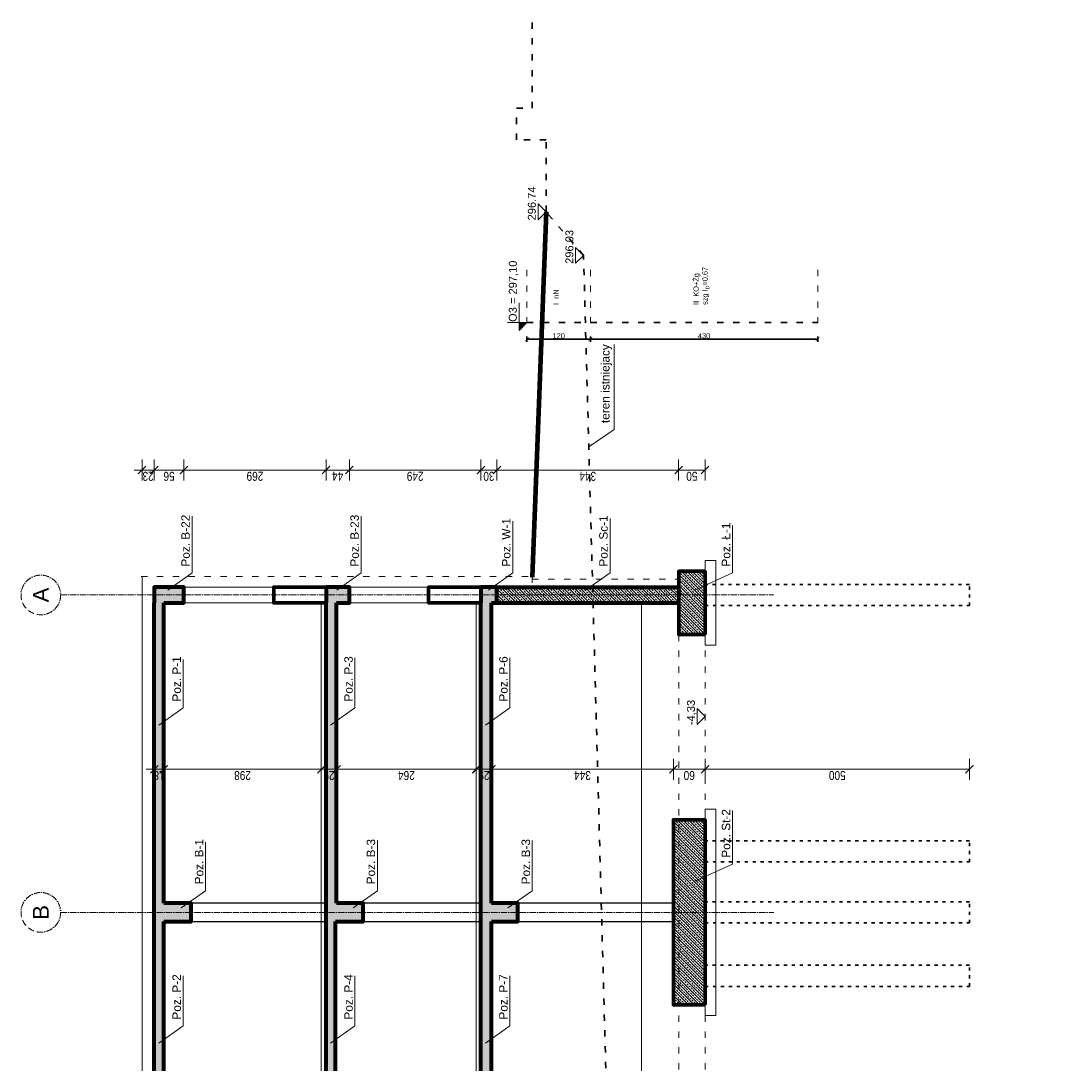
# Model space of a CAD drawing. Header units: inches. Extents: x 201967 to 338763, y -32705 to 30884.
# Tile 226 of 236: x 325656 to 327642, y 15314 to 17286. Entities that reach past the tile are written whole.
import ezdxf
from ezdxf.enums import TextEntityAlignment as Align

# ---------------------------------------------------------------- set-up
doc = ezdxf.new("R2010")
doc.units = ezdxf.units.IN
doc.header["$MEASUREMENT"] = 0
doc.linetypes.add('ACAD_ISO03W100', pattern=[30, 12, -18])
doc.linetypes.add('ACAD_ISO10W100', pattern=[18, 12, -3, 0, -3])
for name, color, linetype, lineweight in [('00 b ŚCIANY nowe-zamurowania', 242, 'Continuous', 70), ('00_mury grubo', 7, 'Continuous', 30), ('01 a KONSTRUKCJA żelbet', 94, 'Continuous', 80), ('01 c KONSTRUKCJA ławy', 45, 'Continuous', 70), ('01h KONSTRUKCJA pozycje', 253, 'Continuous', 13), ('01h3 KONSTRUKCJA pozycje słupy', 252, 'Continuous', 13), ('11 OSIE ściany', 2, 'ACAD_ISO10W100', 5), ('12 PRZERYWANE 1', 73, 'ACAD_ISO03W100', 9), ('20 KRESKOWANIE ścian', 63, 'Continuous', 5), ('30 WIDOK 1 005', 5, 'Continuous', 5), ('33 WIDOK 4 025', 151, 'Continuous', 25), ('34 WIDOK 5 030', 13, 'Continuous', 30), ('50 OPIS 1', 130, 'Continuous', 9), ('90 WYMIAR', 155, 'Continuous', 9), ('91 PRZEKROJE', 7, 'Continuous', 35), ('pale', 1, 'Continuous', 30)]:
    doc.layers.add(name, color=color, linetype=linetype, lineweight=lineweight)
doc.styles.add('100 arial', font='arial.ttf', dxfattribs={"width": 0.8, "height": 17})
doc.styles.add('50 technic ok', font='arial.ttf', dxfattribs={"width": 0.8, "height": 10})
doc.styles.add('arialcce', font='arial.ttf')
doc.styles.add('OPIS', font='arial.ttf')
doc.styles.add('RomanS', font='romans.shx')
doc.styles.add('WYMIAR-50 (15pkt) arial', font='arial.ttf', dxfattribs={"height": 15})
doc.dimstyles.new('100', dxfattribs={"dimscale": 10, "dimtxt": 17, "dimasz": 1.5, "dimexe": 2, "dimexo": 2, "dimgap": 0.3, "dimtad": 1, "dimdec": 1, "dimrnd": 0.5, "dimdsep": 46, "dimtxsty": '100 arial', "dimblk": 'ARCHTICK', "dimcen": 10, "dimclrd": 256, "dimclre": 256, "dimclrt": 256, "dimadec": 0, "dimazin": 0, "dimtfac": 1, "dimtdec": 1, "dimtix": 1, "dimtmove": 1, "dimatfit": 3, "dimfxl": 2, "dimfxlon": 1, "dimtolj": 1, "dimarcsym": 0})
doc.dimstyles.new('50 ok', dxfattribs={"dimscale": 5, "dimtxt": 10, "dimasz": 1.5, "dimexe": 1, "dimexo": 1, "dimgap": 0.2, "dimtad": 1, "dimdec": 1, "dimrnd": 1, "dimdsep": 46, "dimtxsty": '50 technic ok', "dimblk": 'ARCHTICK', "dimcen": 5, "dimadec": 1, "dimazin": 0, "dimtfac": 1, "dimtdec": 1, "dimtix": 1, "dimtmove": 2, "dimatfit": 3, "dimfxl": 1, "dimfxlon": 1, "dimtolj": 1, "dimarcsym": 0})
doc.dimstyles.new('DIM100txt12', dxfattribs={"dimtxt": 12, "dimasz": 1.05, "dimexe": 0, "dimexo": 8, "dimgap": 4, "dimtad": 1, "dimdec": 7, "dimrnd": 0.5, "dimdsep": 46, "dimtxsty": 'RomanS', "dimblk1": 'DIM', "dimblk2": 'DIM', "dimsah": 1, "dimcen": 0.09, "dimse1": 1, "dimse2": 1, "dimclrt": 256, "dimadec": 1, "dimazin": 0, "dimtfac": 1, "dimtdec": 7, "dimtix": 1, "dimtofl": 0, "dimtmove": 2, "dimatfit": 3, "dimfxl": 1, "dimtolj": 1, "dimtzin": 0, "dimarcsym": 0})
pattern_1 = [(45, (-30417.0745, -31663.627), (-5.3033009, 5.3033009), []), (45, (-30411.771, -31663.627), (-5.3033009, 5.3033009), [3.75, -1.875])]

# ---------------------------------------------------------------- blocks, each defined once
blk = doc.blocks.new('_ARCHTICK')
at = {"color": 0, "linetype": 'ByBlock', "const_width": 0.15}
blk.add_lwpolyline([(-0.5, -0.5), (0.5, 0.5)], dxfattribs=at)
blk = doc.blocks.new('*D2139')
at = {"layer": '90 WYMIAR', "lineweight": -2, "transparency": 16777216}
for p, q in [((-318.8, -20), (-349.5, -20)), ((-329.5, -363.9), (-329.5, -20)), ((-349.5, -363.9), (-309.5, -363.9))]:
    blk.add_line(p, q, dxfattribs=at)
at = {"layer": 'Defpoints', "color": 0, "transparency": 16777216}
for p in [(-329.5, -20), (-298.8, -20), (-1182.5, -363.9)]:
    blk.add_point(p, dxfattribs=at)
at = {"layer": '90 WYMIAR', "lineweight": -2, "transparency": 16777216, "xscale": 15, "yscale": 15, "zscale": 15}
for p, rotation in [((-329.5, -20), 90), ((-329.5, -363.9), 270)]:
    blk.add_blockref('_ARCHTICK', p, dxfattribs=dict(at, rotation=rotation))
at = {"layer": '90 WYMIAR', "transparency": 16777216, "insert": (-341.2, -192), "char_height": 17, "attachment_point": 5, "rotation": 90, "style": '100 arial'}
blk.add_mtext('\\A1;344', dxfattribs=at)
blk = doc.blocks.new('*D2089')
at = {"layer": '90 WYMIAR', "lineweight": -2, "transparency": 16777216}
for p, q in [((-349.5, 9), (-309.5, 9)), ((-329.5, -20), (-329.5, 9)), ((-318.8, -20), (-349.5, -20))]:
    blk.add_line(p, q, dxfattribs=at)
at = {"layer": 'Defpoints', "color": 0, "transparency": 16777216}
for p in [(-582.5, 9, 0), (-329.5, 9), (-298.8, -20)]:
    blk.add_point(p, dxfattribs=at)
at = {"layer": '90 WYMIAR', "lineweight": -2, "transparency": 16777216, "xscale": 15, "yscale": 15, "zscale": 15}
for p, rotation in [((-329.5, 9), 90), ((-329.5, -20), 270)]:
    blk.add_blockref('_ARCHTICK', p, dxfattribs=dict(at, rotation=rotation))
at = {"layer": '90 WYMIAR', "transparency": 16777216, "insert": (-341.2, -5.5), "char_height": 17, "attachment_point": 5, "rotation": 90, "style": '100 arial'}
blk.add_mtext('\\A1;29', dxfattribs=at)
blk = doc.blocks.new('*D2090')
at = {"layer": '90 WYMIAR', "lineweight": -2, "transparency": 16777216}
for p, q in [((-318.7, 273), (-349.5, 273)), ((-329.5, 9), (-329.5, 273)), ((-349.5, 9), (-309.5, 9))]:
    blk.add_line(p, q, dxfattribs=at)
at = {"layer": 'Defpoints', "color": 0, "transparency": 16777216}
for p in [(-329.5, 273), (-298.8, 273, 0), (-582.5, 9, 0)]:
    blk.add_point(p, dxfattribs=at)
at = {"layer": '90 WYMIAR', "lineweight": -2, "transparency": 16777216, "xscale": 15, "yscale": 15, "zscale": 15}
for p, rotation in [((-329.5, 273), 90), ((-329.5, 9), 270)]:
    blk.add_blockref('_ARCHTICK', p, dxfattribs=dict(at, rotation=rotation))
at = {"layer": '90 WYMIAR', "transparency": 16777216, "insert": (-341.2, 141), "char_height": 17, "attachment_point": 5, "rotation": 90, "style": '100 arial'}
blk.add_mtext('\\A1;264', dxfattribs=at)
blk = doc.blocks.new('*D2140')
at = {"layer": '90 WYMIAR', "lineweight": -2, "transparency": 16777216}
for p, q in [((-309.5, 302), (-349.5, 302)), ((-329.5, 273), (-329.5, 302)), ((-318.7, 273), (-349.5, 273))]:
    blk.add_line(p, q, dxfattribs=at)
at = {"layer": 'Defpoints', "color": 0, "transparency": 16777216}
for p in [(-329.5, 302), (-15, 302, 0), (-298.8, 273, 0)]:
    blk.add_point(p, dxfattribs=at)
at = {"layer": '90 WYMIAR', "lineweight": -2, "transparency": 16777216, "xscale": 15, "yscale": 15, "zscale": 15}
for p, rotation in [((-329.5, 302), 90), ((-329.5, 273), 270)]:
    blk.add_blockref('_ARCHTICK', p, dxfattribs=dict(at, rotation=rotation))
at = {"layer": '90 WYMIAR', "transparency": 16777216, "insert": (-341.2, 287.5), "char_height": 17, "attachment_point": 5, "rotation": 90, "style": '100 arial'}
blk.add_mtext('\\A1;29', dxfattribs=at)
blk = doc.blocks.new('*D2141')
at = {"layer": '90 WYMIAR', "lineweight": -2, "transparency": 16777216}
for p, q in [((-309.5, 600), (-349.5, 600)), ((-329.5, 302), (-329.5, 600)), ((-309.5, 302), (-349.5, 302))]:
    blk.add_line(p, q, dxfattribs=at)
at = {"layer": 'Defpoints', "color": 0, "transparency": 16777216}
for p in [(-329.5, 600), (-15, 600), (-15, 302, 0)]:
    blk.add_point(p, dxfattribs=at)
at = {"layer": '90 WYMIAR', "lineweight": -2, "transparency": 16777216, "xscale": 15, "yscale": 15, "zscale": 15}
for p, rotation in [((-329.5, 600), 90), ((-329.5, 302), 270)]:
    blk.add_blockref('_ARCHTICK', p, dxfattribs=dict(at, rotation=rotation))
at = {"layer": '90 WYMIAR', "transparency": 16777216, "insert": (-341.2, 451), "char_height": 17, "attachment_point": 5, "rotation": 90, "style": '100 arial'}
blk.add_mtext('\\A1;298', dxfattribs=at)
blk = doc.blocks.new('*D2142')
at = {"layer": '90 WYMIAR', "lineweight": -2, "transparency": 16777216}
for p, q in [((-309.5, 618), (-349.5, 618)), ((-329.5, 618), (-329.5, 633)), ((-329.5, 600), (-329.5, 618)), ((-309.5, 600), (-349.5, 600)), ((-329.5, 600), (-329.5, 585))]:
    blk.add_line(p, q, dxfattribs=at)
at = {"layer": 'Defpoints', "color": 0, "transparency": 16777216}
for p in [(-329.5, 618), (-15, 618), (-15, 600)]:
    blk.add_point(p, dxfattribs=at)
at = {"layer": '90 WYMIAR', "lineweight": -2, "transparency": 16777216, "xscale": 15, "yscale": 15, "zscale": 15}
for p, rotation in [((-329.5, 618), 270), ((-329.5, 600), 90)]:
    blk.add_blockref('_ARCHTICK', p, dxfattribs=dict(at, rotation=rotation))
at = {"layer": '90 WYMIAR', "transparency": 16777216, "insert": (-341.2, 609), "char_height": 17, "attachment_point": 5, "rotation": 90, "style": '100 arial'}
blk.add_mtext('\\A1;18', dxfattribs=at)
blk = doc.blocks.new('*U1124')
blk.add_lwpolyline([(-15, 15), (0, 0), (15, 15), (-15, 15)])
at = {"style": 'WYMIAR-50 (15pkt) arial', "flags": 8}
blk.add_attdef('DETAIL#', text='', height=15, dxfattribs=at).set_placement((-16.1, 14.8), align=Align.BOTTOM_LEFT)
blk = doc.blocks.new('*D2112')
at = {"layer": '90 WYMIAR', "lineweight": -2, "transparency": 16777216}
for p, q in [((-349.5, -363.9), (-309.5, -363.9)), ((-329.5, -363.9), (-329.5, -423.9)), ((-349.5, -423.9), (-309.5, -423.9))]:
    blk.add_line(p, q, dxfattribs=at)
at = {"layer": 'Defpoints', "color": 0, "transparency": 16777216}
for p in [(-425, -363.9), (-425, -423.9), (-329.5, -423.9)]:
    blk.add_point(p, dxfattribs=at)
at = {"layer": '90 WYMIAR', "lineweight": -2, "transparency": 16777216, "xscale": 15, "yscale": 15, "zscale": 15}
for p, rotation in [((-329.5, -363.9), 90), ((-329.5, -423.9), 270)]:
    blk.add_blockref('_ARCHTICK', p, dxfattribs=dict(at, rotation=rotation))
at = {"layer": '90 WYMIAR', "transparency": 16777216, "insert": (-341.2, -393.9), "char_height": 17, "attachment_point": 5, "rotation": 90, "style": '100 arial'}
blk.add_mtext('\\A1;60', dxfattribs=at)
blk = doc.blocks.new('DIM')
for p, q in [((0, -13), (0, 13)), ((8, 0), (-8, 0))]:
    blk.add_line(p, q)
at = {"const_width": 1.71}
blk.add_lwpolyline([(5.71, 5.71), (-5.71, -5.71)], dxfattribs=at)
blk = doc.blocks.new('*U1172')
at = {"ltscale": 0.5}
blk.add_hatch(color=256, dxfattribs=at).paths.add_polyline_path([(0, 15), (-15, 15), (0, 0)])
for p, q in [((0, 36.7), (0, 0)), ((-15, 15), (37.5, 15)), ((-15, 15), (0, 0))]:
    blk.add_line(p, q)
at = {"style": 'WYMIAR-50 (15pkt) arial', "flags": 8}
blk.add_attdef('DETAIL#', text='', height=15, dxfattribs=at).set_placement((-16.1, 14.8), align=Align.BOTTOM_LEFT)
blk = doc.blocks.new('*D1176')
at = {"layer": '90 WYMIAR', "color": 0, "lineweight": -2, "ltscale": 3, "transparency": 16777216}
for p, q in [((-26.3, 0, 0), (-36.3, 0, 0)), ((-31.3, 0, 0), (-31.3, -120, 0)), ((-26.3, -120, 0), (-36.3, -120, 0))]:
    blk.add_line(p, q, dxfattribs=at)
at = {"layer": 'Defpoints', "color": 0, "ltscale": 3, "transparency": 16777216}
for p in [(0, 0), (-31.3, -120, 0), (0, -120)]:
    blk.add_point(p, dxfattribs=at)
at = {"layer": '90 WYMIAR', "color": 0, "lineweight": -2, "ltscale": 3, "transparency": 16777216, "xscale": 7.5, "yscale": 7.5, "zscale": 7.5}
for p, rotation in [((-31.3, 0, 0), 90), ((-31.3, -120, 0), 270)]:
    blk.add_blockref('_ARCHTICK', p, dxfattribs=dict(at, rotation=rotation))
at = {"layer": '90 WYMIAR', "color": 0, "ltscale": 3, "transparency": 16777216, "insert": (-25.1, -60, 0), "char_height": 10, "attachment_point": 5, "rotation": 270, "style": '50 technic ok'}
blk.add_mtext('\\A1;120', dxfattribs=at)
blk = doc.blocks.new('*D1177')
at = {"layer": '90 WYMIAR', "color": 0, "lineweight": -2, "ltscale": 3, "transparency": 16777216}
for p, q in [((-26.3, -120, 0), (-36.3, -120, 0)), ((-31.3, -120, 0), (-31.3, -550, 0)), ((-26.3, -550, 0), (-36.3, -550, 0))]:
    blk.add_line(p, q, dxfattribs=at)
at = {"layer": 'Defpoints', "color": 0, "ltscale": 3, "transparency": 16777216}
for p in [(0, -120), (-31.3, -550, 0), (0, -550, 0)]:
    blk.add_point(p, dxfattribs=at)
at = {"layer": '90 WYMIAR', "color": 0, "lineweight": -2, "ltscale": 3, "transparency": 16777216, "xscale": 7.5, "yscale": 7.5, "zscale": 7.5}
for p, rotation in [((-31.3, -120, 0), 90), ((-31.3, -550, 0), 270)]:
    blk.add_blockref('_ARCHTICK', p, dxfattribs=dict(at, rotation=rotation))
at = {"layer": '90 WYMIAR', "color": 0, "ltscale": 3, "transparency": 16777216, "insert": (-25.1, -335, 0), "char_height": 10, "attachment_point": 5, "rotation": 270, "style": '50 technic ok'}
blk.add_mtext('\\A1;430', dxfattribs=at)
blk = doc.blocks.new('*D2115')
at = {"layer": '90 WYMIAR', "lineweight": -2, "transparency": 16777216}
for p, q in [((-349.5, -423.9), (-309.5, -423.9)), ((-329.5, -423.9), (-329.5, -923.9)), ((-349.5, -923.9), (-309.5, -923.9))]:
    blk.add_line(p, q, dxfattribs=at)
at = {"layer": 'Defpoints', "color": 0, "transparency": 16777216}
for p in [(-425, -423.9), (-464.7, -923.9), (-329.5, -923.9)]:
    blk.add_point(p, dxfattribs=at)
at = {"layer": '90 WYMIAR', "lineweight": -2, "transparency": 16777216, "xscale": 15, "yscale": 15, "zscale": 15}
for p, rotation in [((-329.5, -423.9), 90), ((-329.5, -923.9), 270)]:
    blk.add_blockref('_ARCHTICK', p, dxfattribs=dict(at, rotation=rotation))
at = {"layer": '90 WYMIAR', "transparency": 16777216, "insert": (-341.2, -673.9), "char_height": 17, "attachment_point": 5, "rotation": 90, "style": '100 arial'}
blk.add_mtext('\\A1;500', dxfattribs=at)
blk = doc.blocks.new('*D2131')
at = {"layer": '90 WYMIAR', "lineweight": -2, "transparency": 16777216}
for p, q in [((216.2, -373.9), (256.2, -373.9)), ((236.2, -423.9), (236.2, -373.9)), ((216.2, -423.9), (256.2, -423.9))]:
    blk.add_line(p, q, dxfattribs=at)
at = {"layer": 'Defpoints', "color": 0, "transparency": 16777216}
for p in [(45, -373.9), (236.2, -373.9), (45, -423.9)]:
    blk.add_point(p, dxfattribs=at)
at = {"layer": '90 WYMIAR', "lineweight": -2, "transparency": 16777216, "xscale": 15, "yscale": 15, "zscale": 15}
for p, rotation in [((236.2, -373.9), 90), ((236.2, -423.9), 270)]:
    blk.add_blockref('_ARCHTICK', p, dxfattribs=dict(at, rotation=rotation))
at = {"layer": '90 WYMIAR', "transparency": 16777216, "insert": (224.5, -398.9), "char_height": 17, "attachment_point": 5, "rotation": 90, "style": '100 arial'}
blk.add_mtext('\\A1;50', dxfattribs=at)
blk = doc.blocks.new('*D2132')
at = {"layer": '90 WYMIAR', "lineweight": -2, "transparency": 16777216}
for p, q in [((216.2, -30), (256.2, -30)), ((236.2, -373.9), (236.2, -30)), ((216.2, -373.9), (256.2, -373.9))]:
    blk.add_line(p, q, dxfattribs=at)
at = {"layer": 'Defpoints', "color": 0, "transparency": 16777216}
for p in [(0, -30), (236.2, -30), (45, -373.9)]:
    blk.add_point(p, dxfattribs=at)
at = {"layer": '90 WYMIAR', "lineweight": -2, "transparency": 16777216, "xscale": 15, "yscale": 15, "zscale": 15}
for p, rotation in [((236.2, -30), 90), ((236.2, -373.9), 270)]:
    blk.add_blockref('_ARCHTICK', p, dxfattribs=dict(at, rotation=rotation))
at = {"layer": '90 WYMIAR', "transparency": 16777216, "insert": (224.5, -202), "char_height": 17, "attachment_point": 5, "rotation": 90, "style": '100 arial'}
blk.add_mtext('\\A1;344', dxfattribs=at)
blk = doc.blocks.new('*D2133')
at = {"layer": '90 WYMIAR', "lineweight": -2, "transparency": 16777216}
for p, q in [((216.2, 0), (256.2, 0)), ((236.2, -30), (236.2, 0)), ((216.2, -30), (256.2, -30))]:
    blk.add_line(p, q, dxfattribs=at)
at = {"layer": 'Defpoints', "color": 0, "transparency": 16777216}
for p in [(0, 0), (236.2, 0), (0, -30)]:
    blk.add_point(p, dxfattribs=at)
at = {"layer": '90 WYMIAR', "lineweight": -2, "transparency": 16777216, "xscale": 15, "yscale": 15, "zscale": 15}
for p, rotation in [((236.2, 0), 90), ((236.2, -30), 270)]:
    blk.add_blockref('_ARCHTICK', p, dxfattribs=dict(at, rotation=rotation))
at = {"layer": '90 WYMIAR', "transparency": 16777216, "insert": (224.5, -15), "char_height": 17, "attachment_point": 5, "rotation": 90, "style": '100 arial'}
blk.add_mtext('\\A1;30', dxfattribs=at)
blk = doc.blocks.new('*D2134')
at = {"layer": '90 WYMIAR', "lineweight": -2, "transparency": 16777216}
for p, q in [((216.2, 249), (256.2, 249)), ((236.2, 0), (236.2, 249)), ((216.2, 0), (256.2, 0))]:
    blk.add_line(p, q, dxfattribs=at)
at = {"layer": 'Defpoints', "color": 0, "transparency": 16777216}
for p in [(0, 249), (236.2, 249), (0, 0)]:
    blk.add_point(p, dxfattribs=at)
at = {"layer": '90 WYMIAR', "lineweight": -2, "transparency": 16777216, "xscale": 15, "yscale": 15, "zscale": 15}
for p, rotation in [((236.2, 249), 90), ((236.2, 0), 270)]:
    blk.add_blockref('_ARCHTICK', p, dxfattribs=dict(at, rotation=rotation))
at = {"layer": '90 WYMIAR', "transparency": 16777216, "insert": (224.5, 124.5), "char_height": 17, "attachment_point": 5, "rotation": 90, "style": '100 arial'}
blk.add_mtext('\\A1;249', dxfattribs=at)
blk = doc.blocks.new('*D2135')
at = {"layer": '90 WYMIAR', "lineweight": -2, "transparency": 16777216}
for p, q in [((216.2, 293), (256.2, 293)), ((236.2, 249), (236.2, 293)), ((216.2, 249), (256.2, 249))]:
    blk.add_line(p, q, dxfattribs=at)
at = {"layer": 'Defpoints', "color": 0, "transparency": 16777216}
for p in [(0, 293, 0), (236.2, 293), (0, 249)]:
    blk.add_point(p, dxfattribs=at)
at = {"layer": '90 WYMIAR', "lineweight": -2, "transparency": 16777216, "xscale": 15, "yscale": 15, "zscale": 15}
for p, rotation in [((236.2, 293), 90), ((236.2, 249), 270)]:
    blk.add_blockref('_ARCHTICK', p, dxfattribs=dict(at, rotation=rotation))
at = {"layer": '90 WYMIAR', "transparency": 16777216, "insert": (224.7, 271), "char_height": 17, "attachment_point": 5, "rotation": 90, "style": '100 arial'}
blk.add_mtext('\\A1;44', dxfattribs=at)
blk = doc.blocks.new('*D2136')
at = {"layer": '90 WYMIAR', "lineweight": -2, "transparency": 16777216}
for p, q in [((216.2, 562), (256.2, 562)), ((236.2, 293), (236.2, 562)), ((216.2, 293), (256.2, 293))]:
    blk.add_line(p, q, dxfattribs=at)
at = {"layer": 'Defpoints', "color": 0, "transparency": 16777216}
for p in [(0, 562), (236.2, 562), (0, 293, 0)]:
    blk.add_point(p, dxfattribs=at)
at = {"layer": '90 WYMIAR', "lineweight": -2, "transparency": 16777216, "xscale": 15, "yscale": 15, "zscale": 15}
for p, rotation in [((236.2, 562), 90), ((236.2, 293), 270)]:
    blk.add_blockref('_ARCHTICK', p, dxfattribs=dict(at, rotation=rotation))
at = {"layer": '90 WYMIAR', "transparency": 16777216, "insert": (224.5, 427.5), "char_height": 17, "attachment_point": 5, "rotation": 90, "style": '100 arial'}
blk.add_mtext('\\A1;269', dxfattribs=at)
blk = doc.blocks.new('*D2137')
at = {"layer": '90 WYMIAR', "lineweight": -2, "transparency": 16777216}
for p, q in [((216.2, 618), (256.2, 618)), ((236.2, 562), (236.2, 618)), ((216.2, 562), (256.2, 562))]:
    blk.add_line(p, q, dxfattribs=at)
at = {"layer": 'Defpoints', "color": 0, "transparency": 16777216}
for p in [(15, 618), (236.2, 618), (0, 562)]:
    blk.add_point(p, dxfattribs=at)
at = {"layer": '90 WYMIAR', "lineweight": -2, "transparency": 16777216, "xscale": 15, "yscale": 15, "zscale": 15}
for p, rotation in [((236.2, 618), 90), ((236.2, 562), 270)]:
    blk.add_blockref('_ARCHTICK', p, dxfattribs=dict(at, rotation=rotation))
at = {"layer": '90 WYMIAR', "transparency": 16777216, "insert": (224.5, 590), "char_height": 17, "attachment_point": 5, "rotation": 90, "style": '100 arial'}
blk.add_mtext('\\A1;56', dxfattribs=at)
blk = doc.blocks.new('*D2138')
at = {"layer": '90 WYMIAR', "lineweight": -2, "transparency": 16777216}
for p, q in [((236.2, 641), (236.2, 656)), ((216.2, 641), (256.2, 641)), ((236.2, 618), (236.2, 641)), ((216.2, 618), (256.2, 618)), ((236.2, 618), (236.2, 603))]:
    blk.add_line(p, q, dxfattribs=at)
at = {"layer": 'Defpoints', "color": 0, "transparency": 16777216}
for p in [(35, 641), (236.2, 641), (15, 618)]:
    blk.add_point(p, dxfattribs=at)
at = {"layer": '90 WYMIAR', "lineweight": -2, "transparency": 16777216, "xscale": 15, "yscale": 15, "zscale": 15}
for p, rotation in [((236.2, 641), 270), ((236.2, 618), 90)]:
    blk.add_blockref('_ARCHTICK', p, dxfattribs=dict(at, rotation=rotation))
at = {"layer": '90 WYMIAR', "transparency": 16777216, "insert": (224.5, 629.5), "char_height": 17, "attachment_point": 5, "rotation": 90, "style": '100 arial'}
blk.add_mtext('\\A1;23', dxfattribs=at)
blk = doc.blocks.new('O3 Jagielońska NS')
at = {"layer": '30 WIDOK 1 005', "linetype": 'ACAD_ISO03W100', "transparency": 33554687}
for p, q in [((100, 0), (0, 0)), ((100, -120), (0, -120)), ((100, -550), (0, -550))]:
    blk.add_line(p, q, dxfattribs=at)
at = {"layer": '34 WIDOK 5 030', "linetype": 'ACAD_ISO03W100', "transparency": 33554687}
blk.add_line((0, 0), (0, -550), dxfattribs=at)
at = {"layer": '50 OPIS 1', "transparency": 33554687}
ref = blk.add_blockref('*U1172', (0, 0), dxfattribs=at)
ref.add_attrib('DETAIL#', '   O3 = 297,10', dxfattribs={"layer": '0', "height": 15, "style": 'WYMIAR-50 (15pkt) arial'}).set_placement((-16.14, 14.82), align=Align.BOTTOM_LEFT)
at = {"layer": '01h KONSTRUKCJA pozycje', "transparency": 33554687, "char_height": 10, "attachment_point": 4, "style": 'OPIS'}
for s, insert in [('\\A1;I  nN', (33.43, -55, 0)), ('\\A1;II  KO+Żg\\Pszg I{\\H0.7x;\\S^ D;}=0,67', (33.43, -330, 0))]:
    blk.add_mtext(s, dxfattribs=dict(at, insert=insert))
at = {"layer": '90 WYMIAR', "ltscale": 3, "transparency": 33554687}
for base, p1, p2, picture, middle in [((-31.25, -120, 0), (0, 0), (0, -120), '*D1176', (-25.15, -60, 0)), ((-31.25, -550, 0), (0, -120), (0, -550, 0), '*D1177', (-25.14, -335, 0))]:
    dim = blk.add_linear_dim(base=base, p1=p1, p2=p2, angle=90, dimstyle='50 ok', dxfattribs=at)
    dim.commit()
    dim.dimension.update_dxf_attribs({"geometry": picture, "text_midpoint": middle})
blk = doc.blocks.new('1 przekrój A Jagielońska')
at = {"layer": '20 KRESKOWANIE ścian'}
h = blk.add_hatch(dxfattribs=at)
h.set_pattern_fill('ANSI33', color=256, scale=30, angle=-90)
h.set_pattern_definition(pattern_1)
h.paths.add_polyline_path([(-1182.5, 600), (-617.5, 600), (-617.5, 548), (-582.5, 548), (-582.5, 600), (-15, 600), (-15, 562), (15, 562), (15, 618), (-15, 618), (-1815, 618), (-1815, 562), (-1785, 562), (-1785, 600), (-1217.5, 600), (-1217.5, 548), (-1182.5, 548)])
h = blk.add_hatch(dxfattribs=at)
h.set_pattern_fill('ANSI33', color=256, scale=30, angle=-90)
h.set_pattern_definition(pattern_1)
h.paths.add_polyline_path([(-1182.5, 275), (-617.5, 275), (-617.5, 223), (-582.5, 223), (-582.5, 273), (-15, 273), (-15, 249), (15, 249), (15, 293), (-15, 293), (-1815, 293), (-2625, 293), (-2655, 293), (-2655, 263), (-2625, 263), (-2625, 275), (-1815, 275), (-1815, 243), (-1785, 243), (-1785, 273), (-1217.5, 273), (-1217.5, 223), (-1182.5, 223)])
h = blk.add_hatch(dxfattribs=at)
h.set_pattern_fill('ANSI33', color=256, scale=30, angle=-90)
h.set_pattern_definition(pattern_1)
h.paths.add_polyline_path([(15, 0), (-15, 0), (-2625, 0), (-2655, 0), (-2655, -30), (-2625, -30), (-2625, -20), (-1815, -20), (-1815, -50), (-1785, -50), (-1785, -20), (-1217.5, -20), (-1217.5, -70), (-1182.5, -70), (-1182.5, -20), (-617.5, -20), (-617.5, -70), (-582.5, -70), (-582.5, -20), (-15, -20), (-15, -30), (15, -30)])
h = blk.add_hatch(dxfattribs=at)
h.set_pattern_fill('ANSI33', color=256, scale=30, angle=-90)
h.set_pattern_definition(pattern_1)
h.paths.add_polyline_path([(15, -30), (-15, -30), (-15, -373.92), (15, -373.92)])
h = blk.add_hatch(dxfattribs=at)
h.set_pattern_fill('ANSI33', color=256, scale=30, angle=-90)
h.set_pattern_definition(pattern_1)
h.paths.add_polyline_path([(-425, -363.92), (-775, -363.92), (-775, -423.92), (-425, -423.92)])
h = blk.add_hatch(dxfattribs=at)
h.set_pattern_fill('ANSI33', color=256, scale=30, angle=-90)
h.set_pattern_definition(pattern_1)
h.paths.add_polyline_path([(45, -423.92), (45, -373.92), (-75, -373.92), (-75, -423.92)])
at = {"layer": '00 b ŚCIANY nowe-zamurowania', "elevation": 0}
blk.add_lwpolyline([(-15, 293), (15, 293), (15, 392), (-15, 392)], close=True, dxfattribs=at)
at = {"layer": '00 b ŚCIANY nowe-zamurowania'}
blk.add_lwpolyline([(-15, 0), (15, 0), (15, 99), (-15, 99)], close=True, dxfattribs=at)
at = {"layer": '00_mury grubo', "lineweight": 100}
blk.add_line((724.35, -123), (33.74, -97), dxfattribs=at)
at = {"layer": '01 a KONSTRUKCJA żelbet'}
for p, q in [((-1815, 618), (-15, 618)), ((-1182.5, 600), (-617.5, 600)), ((-582.5, 600), (-15, 600)), ((-1815, 293, 0), (-15, 293, 0)), ((-1182.5, 275, 0), (-617.5, 275, 0)), ((-582.5, 273, 0), (-15, 273, 0)), ((-2625, 0), (-15, 0)), ((-1182.5, -20), (-617.5, -20)), ((-582.5, -20), (-15, -20)), ((-15, -30), (-15, -373.92)), ((15, -30), (15, -373.92))]:
    blk.add_line(p, q, dxfattribs=at)
for points in [[(-15, 600), (-15, 562), (15, 562), (15, 618), (-15, 618)], [(-617.5, 600), (-617.5, 548), (-582.5, 548), (-582.5, 600)], [(-15, -20), (-15, -30), (15, -30), (15, 0), (-15, 0)], [(-617.5, -20), (-617.5, -70), (-582.5, -70), (-582.5, -20)]]:
    blk.add_lwpolyline(points, dxfattribs=at)
at = {"layer": '01 a KONSTRUKCJA żelbet', "elevation": 0}
for points in [[(-15, 273), (-15, 249), (15, 249), (15, 293), (-15, 293)], [(-617.5, 275), (-617.5, 223), (-582.5, 223), (-582.5, 273)]]:
    blk.add_lwpolyline(points, dxfattribs=at)
at = {"layer": '01 c KONSTRUKCJA ławy'}
for points in [[(-775, -423.92), (-425, -423.92), (-425, -363.92), (-775, -363.92)], [(-75, -423.92), (45, -423.92), (45, -373.92), (-75, -373.92)]]:
    blk.add_lwpolyline(points, close=True, dxfattribs=at)
at = {"layer": '11 OSIE ściany'}
for p, q in [((-600, 795.04), (-600, -553.92)), ((0, 795.04), (0, -553.92))]:
    blk.add_line(p, q, dxfattribs=at)
for centre in [(-600, 832.54), (0, 832.54)]:
    blk.add_circle(centre, 37.5, dxfattribs=at)
at = {"layer": '12 PRZERYWANE 1'}
for p, q in [((-75, -373.92), (-2535, -373.92)), ((-75, -423.92), (-2535, -423.92))]:
    blk.add_line(p, q, dxfattribs=at)
at = {"layer": '30 WIDOK 1 005'}
for p, q in [((-1835, 641), (35, 641)), ((-1785, 302, 0), (-15, 302, 0)), ((-2625, 9), (-15, 9)), ((-2625, -303.92), (-15, -303.92))]:
    blk.add_line(p, q, dxfattribs=at)
at = {"layer": '30 WIDOK 1 005', "linetype": 'ACAD_ISO03W100'}
for p, q in [((35, 643), (35, -95.05)), ((35, -97.05), (15, -97.05)), ((30, -97.05), (30, -373.92))]:
    blk.add_line(p, q, dxfattribs=at)
at = {"layer": '30 WIDOK 1 005', "elevation": 0}
blk.add_lwpolyline([(15, 392), (-15, 392), (-15, 562), (15, 562)], close=True, dxfattribs=at)
at = {"layer": '30 WIDOK 1 005'}
for points in [[(15, 99), (-15, 99), (-15, 249), (15, 249)], [(-795, -443.92), (-405, -443.92), (-405, -423.92), (-795, -423.92)], [(-95, -443.92), (65, -443.92), (65, -423.92), (-95, -423.92)]]:
    blk.add_lwpolyline(points, close=True, dxfattribs=at)
at = {"layer": '33 WIDOK 4 025'}
for points in [[(-617.5, 293), (-582.5, 293), (-582.5, 548), (-617.5, 548)], [(-617.5, -363.92), (-582.5, -363.92), (-582.5, -70), (-617.5, -70)]]:
    blk.add_lwpolyline(points, close=True, dxfattribs=at)
at = {"layer": '33 WIDOK 4 025', "elevation": 0}
blk.add_lwpolyline([(-617.5, 0), (-582.5, 0), (-582.5, 223), (-617.5, 223)], close=True, dxfattribs=at)
at = {"layer": '34 WIDOK 5 030', "linetype": 'ACAD_ISO03W100'}
blk.add_line((920.5, -97), (1085.2, -97), dxfattribs=at)
for points in [[(860.46, -123), (860.46, -67), (920.5, -67), (920.5, -97)], [(-5107.04, -1116), (-3957.25, -287), (-2754.16, -287), (642.16, -194), (724.35, -123), (860.46, -123)]]:
    blk.add_lwpolyline(points, dxfattribs=at)
at = {"layer": 'pale', "linetype": 'ACAD_ISO03W100', "ltscale": 0.5}
for points in [[(-740, -923.92), (-700, -923.92), (-700, -423.92), (-740, -423.92)], [(-620, -923.92), (-580, -923.92), (-580, -423.92), (-620, -423.92)], [(-504.7, -923.92), (-464.7, -923.92), (-464.7, -423.92), (-504.7, -423.92)], [(-20, -923.92), (20, -923.92), (20, -423.92), (-20, -423.92)]]:
    blk.add_lwpolyline(points, close=True, dxfattribs=at)
at = {"layer": '50 OPIS 1'}
ref = blk.add_blockref('*U1124', (724.35, -123), dxfattribs=at)
ref.add_attrib('DETAIL#', '296.74', dxfattribs={"layer": '0', "height": 15, "style": 'WYMIAR-50 (15pkt) arial'}).set_placement((708.22, -108.18), align=Align.BOTTOM_LEFT)
ref = blk.add_blockref('*U1124', (642.16, -194), dxfattribs=at)
ref.add_attrib('DETAIL#', '296.03', dxfattribs={"layer": '0', "height": 15, "style": 'WYMIAR-50 (15pkt) arial'}).set_placement((626.03, -179.18), align=Align.BOTTOM_LEFT)
ref = blk.add_blockref('*U1124', (-229.89, -423.92), dxfattribs=at)
ref.add_attrib('DETAIL#', '-4,33', dxfattribs={"layer": '0', "height": 15, "style": 'WYMIAR-50 (15pkt) arial'}).set_placement((-246.02, -409.1), align=Align.BOTTOM_LEFT)
at = {"layer": '91 PRZEKROJE'}
blk.add_blockref('O3 Jagielońska NS', (515, -87), dxfattribs=at)
at = {"layer": '01h3 KONSTRUKCJA pozycje słupy', "char_height": 16, "attachment_point": 4, "style": 'OPIS'}
for s, insert in [('Poz. P-2', (-802.8, 575.49)), ('Poz. P-1', (-201.55, 575.49)), ('Poz. B-22', (53.68, 558.7)), ('Poz. B-1', (-547.06, 533.1)), ('Poz. P-4', (-802.8, 250.49, 0)), ('Poz. P-3', (-201.55, 250.49, 0)), ('Poz. B-23', (53.68, 239)), ('Poz. B-3', (-547.06, 208.1, 0)), ('Poz. P-7', (-802.8, -42.51)), ('Poz. P-6', (-201.55, -42.51)), ('Poz. W-1', (53.68, -47.93)), ('Poz. B-3', (-547.06, -84.9)), ('Poz. Sc-1', (53.68, -231.78)), ('teren istniejacy', (325.03, -237.52)), ('Poz. St-2', (-496.69, -463.64)), ('Poz. Ł-1', (53.68, -463.64))]:
    blk.add_mtext(s, dxfattribs=dict(at, insert=insert))
at = {"layer": '11 OSIE ściany', "style": 'arialcce'}
for s, p in [('B', (-600, 832.54)), ('A', (0, 832.54))]:
    blk.add_text(s, height=30, dxfattribs=at).set_placement(p, align=Align.MIDDLE_CENTER)
at = {"layer": '90 WYMIAR'}
for base, p1, p2, picture, middle in [((236.22, 641), (15, 618), (35, 641), '*D2138', (224.53, 629.5)), ((-329.54, 618), (-15, 600), (-15, 618), '*D2142', (-341.22, 609)), ((236.22, 618), (0, 562), (15, 618), '*D2137', (224.54, 590)), ((-329.54, 600), (-15, 302, 0), (-15, 600), '*D2141', (-341.22, 451)), ((236.22, 562), (0, 293, 0), (0, 562), '*D2136', (224.54, 427.5)), ((-329.54, 302), (-298.75, 273, 0), (-15, 302, 0), '*D2140', (-341.22, 287.5)), ((236.22, 293), (0, 249), (0, 293, 0), '*D2135', (224.72, 271)), ((-329.54, 273), (-582.5, 9, 0), (-298.75, 273, 0), '*D2090', (-341.22, 141)), ((236.22, 249), (0, 0), (0, 249), '*D2134', (224.54, 124.5)), ((-329.54, 9), (-298.75, -20), (-582.5, 9, 0), '*D2089', (-341.22, -5.5)), ((236.22, 0), (0, -30), (0, 0), '*D2133', (224.53, -15)), ((-329.54, -20), (-1182.5, -363.92), (-298.75, -20), '*D2139', (-341.22, -191.96)), ((236.22, -30), (45, -373.92), (0, -30), '*D2132', (224.53, -201.96)), ((-329.54, -423.92), (-425, -363.92), (-425, -423.92), '*D2112', (-341.22, -393.92)), ((236.22, -373.92), (45, -423.92), (45, -373.92), '*D2131', (224.54, -398.92)), ((-329.54, -923.92), (-425, -423.92), (-464.7, -923.92), '*D2115', (-341.22, -673.92))]:
    dim = blk.add_linear_dim(base=base, p1=p1, p2=p2, angle=90, dimstyle='100', dxfattribs=at)
    dim.commit()
    dim.dimension.update_dxf_attribs({"geometry": picture, "text_midpoint": middle})
at = {"layer": '01h3 KONSTRUKCJA pozycje słupy', "annotation_type": 0, "has_hookline": 1, "hookline_direction": 0}
for points, text_width in [([(-847.43, 609.39), (-814.8, 563.32), (-806.8, 563.32)], 82.82), ([(-246.18, 609.39), (-213.55, 563.32), (-205.55, 563.32)], 79.89), ([(9.05, 592.61), (41.68, 546.54), (49.68, 546.54)], 95.25), ([(-591.7, 567), (-559.06, 520.93), (-551.06, 520.93)], 79.89), ([(-847.43, 284.39, 0), (-814.8, 238.36, 0), (-806.8, 238.36, 0)], 82.91), ([(-246.18, 284.39, 0), (-213.55, 238.31, 0), (-205.55, 238.31, 0)], 82.98), ([(9.05, 272.91), (41.68, 226.83), (49.68, 226.83)], 95.41), ([(-591.7, 242, 0), (-559.06, 195.92, 0), (-551.06, 195.92, 0)], 82.98), ([(-847.43, -8.61), (-814.8, -54.64), (-806.8, -54.64)], 82.98), ([(-246.18, -8.61), (-213.55, -54.68), (-205.55, -54.68)], 82.97), ([(9.05, -14.03), (41.68, -60.1), (49.68, -60.1)], 86.08), ([(-591.7, -51), (-559.06, -97.08), (-551.06, -97.08)], 82.98), ([(9.05, -197.87), (41.68, -244.05), (49.68, -244.05)], 91.07), ([(280.4, -203.91), (313.03, -251.87), (321.03, -251.87)], 148.5), ([(-541.33, -404.74), (-508.69, -475.91), (-500.69, -475.91)], 89.03), ([(9.05, -404.74), (41.68, -475.8), (49.68, -475.8)], 77.41)]:
    blk.add_leader(points, dimstyle='DIM100txt12', override={"dimasz": 8, "dimgap": 4, "dimtad": 1}, dxfattribs=dict(at, text_width=text_width))

msp = doc.modelspace()

# ---------------------------------------------------------------- block references
at = {"layer": '30 WIDOK 1 005', "rotation": 90}
msp.add_blockref('1 przekrój A Jagielońska', (326526.24, 16200.65), dxfattribs=at)

doc.saveas('drawing.dxf')
